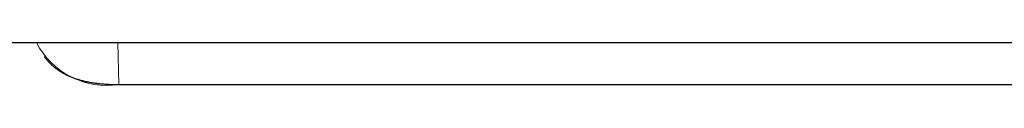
# Model space of a CAD drawing. Header units: millimetres. Extents: x 8 to 754, y 12 to 417.
# Tile 31 of 69: x 285.81 to 350.72, y 352.32 to 355.14. Entities that reach past the tile are written whole.
import ezdxf

# ---------------------------------------------------------------- set-up
doc = ezdxf.new("R2010")
doc.units = ezdxf.units.MM

msp = doc.modelspace()

# ---------------------------------------------------------------- linework, layer by layer
at = {"color": 7, "linetype": 'Continuous', "lineweight": 30}
for p, q in [((257.9, 355.142), (355.73, 355.142)), ((292.35, 352.376), (355.758, 352.376))]:
    msp.add_line(p, q, dxfattribs=at)
at = {"color": 252, "linetype": 'Continuous', "lineweight": 0}
for p, q in [((292.287, 355.142), (292.35, 352.378)), ((292.35, 352.378), (355.758, 352.378)), ((292.35, 352.376), (292.35, 352.378))]:
    msp.add_line(p, q, dxfattribs=at)
msp.add_arc((291.564, 357.569), 5.25, 207.53458, 278.61103, dxfattribs=at)
at = {"color": 7, "linetype": 'Continuous', "lineweight": 30}
msp.add_open_spline([(287.432, 354.213), (287.442, 354.201), (287.472, 354.159), (287.526, 354.091), (287.593, 354.009), (287.662, 353.93), (287.733, 353.853), (287.804, 353.78), (287.877, 353.709), (287.952, 353.64), (288.03, 353.573), (288.11, 353.506), (288.192, 353.442), (288.276, 353.38), (288.363, 353.319), (288.451, 353.261), (288.541, 353.205), (288.634, 353.15), (288.728, 353.097), (288.826, 353.047), (288.925, 352.997), (289.027, 352.95), (289.133, 352.904), (289.241, 352.86), (289.351, 352.818), (289.465, 352.777), (289.582, 352.738), (289.702, 352.701), (289.826, 352.666), (289.952, 352.633), (290.082, 352.601), (290.216, 352.572), (290.353, 352.544), (290.494, 352.518), (290.639, 352.495), (290.789, 352.473), (290.944, 352.453), (291.102, 352.435), (291.265, 352.419), (291.432, 352.406), (291.603, 352.395), (291.78, 352.387), (291.964, 352.38), (292.152, 352.377), (292.281, 352.376), (292.347, 352.376), (292.35, 352.376)], degree=3, knots=[0, 0, 0, 0, 0.008634, 0.028312, 0.047779, 0.067037, 0.086083, 0.104923, 0.123486, 0.142059, 0.160986, 0.180028, 0.199181, 0.218436, 0.237784, 0.257215, 0.2766, 0.296276, 0.316154, 0.336255, 0.356615, 0.377271, 0.398265, 0.419665, 0.441429, 0.463581, 0.486156, 0.509179, 0.532674, 0.556667, 0.581187, 0.60626, 0.631919, 0.658194, 0.685114, 0.712839, 0.741495, 0.770738, 0.800646, 0.831299, 0.86279, 0.895232, 0.928759, 0.963614, 0.998642, 1, 1, 1, 1], dxfattribs=at)

doc.saveas('drawing.dxf')
